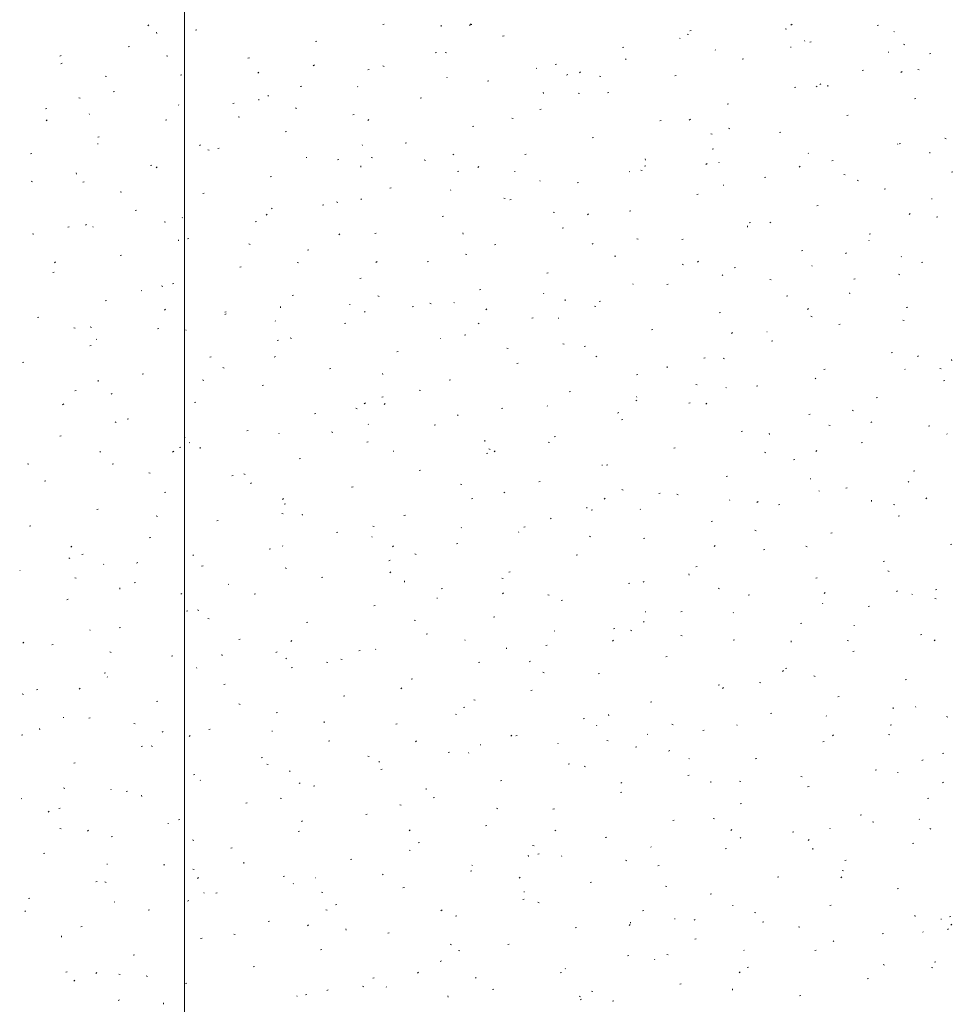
# Model space of a CAD drawing. Extents: x -743 to 300, y 62 to 1112.
# Tile 128 of 179: x -165 to -99, y 903 to 973. Entities that reach past the tile are written whole.
import ezdxf
from ezdxf.lldxf.tags import DXFTag

# ---------------------------------------------------------------- set-up
doc = ezdxf.new("R2010")
doc.units = 0
doc.layers.get('0').update_dxf_attribs({"lineweight": 13})
doc.layers.add('60- 61 allgemeine Ausstattung- 4 Terrassen', color=9, linetype='Continuous', lineweight=9, true_color=0x808080)
doc.layers.add('70 -71 Achsen- 1 Gebäudeachsen', color=7, linetype='STRICHPUNKT2-A06CPV7LL0', lineweight=18)
tags = doc.linetypes.add('STRICHPUNKT2-A06CPV7LL0', pattern=[12.7, 6.35, -3.175, 0, -3.175]).pattern_tags.tags
tags[10:11] = [DXFTag(74, 4), DXFTag(75, 0), DXFTag(340, '0'), DXFTag(46, 0.0), DXFTag(50, 0.0), DXFTag(44, 0.0), DXFTag(45, 0.0)]
tags[8:9] = [DXFTag(74, 4), DXFTag(75, 0), DXFTag(340, '0'), DXFTag(46, 0.0), DXFTag(50, 0.0), DXFTag(44, 0.0), DXFTag(45, 0.0)]
tags[6:7] = [DXFTag(74, 4), DXFTag(75, 0), DXFTag(340, '0'), DXFTag(46, 0.0), DXFTag(50, 0.0), DXFTag(44, 0.0), DXFTag(45, 0.0)]
tags[4:5] = [DXFTag(74, 4), DXFTag(75, 0), DXFTag(340, '0'), DXFTag(46, 0.0), DXFTag(50, 0.0), DXFTag(44, 0.0), DXFTag(45, 0.0)]

# ---------------------------------------------------------------- blocks, each defined once
blk = doc.blocks.new('Referenz-A06CPV7ML0')
at = {"layer": '60- 61 allgemeine Ausstattung- 4 Terrassen', "color": 0}
for p, q in [((-138.819, 972.686), (-138.723, 972.709)), ((-132.608, 972.735), (-132.516, 972.698)), ((-109.852, 972.718), (-109.924, 972.651)), ((-155.395, 972.67), (-155.467, 972.602)), ((-154.831, 972.064), (-154.84, 972.152)), ((-152.075, 972.307), (-151.979, 972.33)), ((-134.686, 972.554), (-134.696, 972.642)), ((-132.623, 972.694), (-132.695, 972.627)), ((-132.578, 972.693), (-132.534, 972.69)), ((-117.278, 972.017), (-117.187, 971.98)), ((-117.082, 972.253), (-116.986, 972.277)), ((-110.347, 972.392), (-110.253, 972.364)), ((-103.825, 972.632), (-103.73, 972.656)), ((-102.604, 972.172), (-102.637, 972.208)), ((-143.594, 971.495), (-143.498, 971.519)), ((-130.338, 971.874), (-130.242, 971.898)), ((-117.815, 971.719), (-117.77, 971.716)), ((-108.935, 971.523), (-108.968, 971.559)), ((-108.6, 971.442), (-108.505, 971.466)), ((-156.85, 971.116), (-156.755, 971.14)), ((-135.113, 970.684), (-135.017, 970.707)), ((-134.414, 970.714), (-134.32, 970.686)), ((-121.857, 971.063), (-121.761, 971.087)), ((-115.266, 970.873), (-115.299, 970.91)), ((-109.943, 971.118), (-109.927, 971.077)), ((-103.051, 970.745), (-103.007, 970.742)), ((-101.948, 971.298), (-101.857, 971.261)), ((-100.119, 970.631), (-100.024, 970.654)), ((-161.597, 970.502), (-161.678, 970.446)), ((-161.625, 969.925), (-161.53, 969.949)), ((-154.141, 970.484), (-154.05, 970.448)), ((-148.369, 970.305), (-148.273, 970.328)), ((-121.597, 970.224), (-121.63, 970.26)), ((-113.376, 970.251), (-113.28, 970.275)), ((-147.608, 969.325), (-147.68, 969.258)), ((-143.666, 969.834), (-143.746, 969.778)), ((-139.888, 969.493), (-139.792, 969.517)), ((-138.811, 969.766), (-138.72, 969.729)), ((-127.928, 969.574), (-127.961, 969.611)), ((-126.632, 969.872), (-126.536, 969.896)), ((-124.837, 969.349), (-124.909, 969.282)), ((-104.894, 969.44), (-104.799, 969.464)), ((-102.065, 969.374), (-102.137, 969.307)), ((-100.935, 969.515), (-100.841, 969.486)), ((-158.48, 969.036), (-158.386, 969.008)), ((-153.144, 969.114), (-153.049, 969.138)), ((-134.26, 968.925), (-134.293, 968.962)), ((-131.407, 968.682), (-131.311, 968.706)), ((-125.734, 969.166), (-125.815, 969.109)), ((-123.482, 969.048), (-123.39, 969.011)), ((-118.151, 969.061), (-118.055, 969.085)), ((-157.919, 967.923), (-157.824, 967.947)), ((-144.663, 968.303), (-144.567, 968.326)), ((-140.591, 968.276), (-140.624, 968.312)), ((-127.457, 967.823), (-127.467, 967.912)), ((-125.001, 967.837), (-124.907, 967.808)), ((-122.926, 967.87), (-122.83, 967.894)), ((-109.67, 968.249), (-109.574, 968.273)), ((-108.152, 968.33), (-108.061, 968.293)), ((-107.802, 968.498), (-107.883, 968.441)), ((-107.313, 968.314), (-107.323, 968.402)), ((-160.345, 967.516), (-160.253, 967.479)), ((-149.438, 967.112), (-149.343, 967.136)), ((-147.601, 967.333), (-147.611, 967.421)), ((-146.922, 967.626), (-146.955, 967.663)), ((-136.182, 967.491), (-136.086, 967.515)), ((-101.188, 967.438), (-101.093, 967.462)), ((-162.694, 966.733), (-162.599, 966.757)), ((-153.253, 966.977), (-153.286, 967.014)), ((-145.015, 966.797), (-144.924, 966.761)), ((-127.701, 966.68), (-127.605, 966.704)), ((-114.445, 967.059), (-114.349, 967.083)), ((-162.593, 965.957), (-162.665, 965.89)), ((-159.584, 966.328), (-159.617, 966.364)), ((-154.213, 965.921), (-154.118, 965.945)), ((-149.068, 966.159), (-148.974, 966.13)), ((-140.957, 966.301), (-140.861, 966.324)), ((-139.822, 965.981), (-139.894, 965.914)), ((-129.685, 966.079), (-129.594, 966.042)), ((-119.22, 965.868), (-119.124, 965.892)), ((-117.05, 966.005), (-117.122, 965.938)), ((-105.964, 966.247), (-105.868, 966.271)), ((-145.732, 965.11), (-145.637, 965.134)), ((-132.476, 965.489), (-132.38, 965.513)), ((-114.356, 965.361), (-114.265, 965.324)), ((-110.739, 965.057), (-110.643, 965.081)), ((-158.988, 964.731), (-158.893, 964.755)), ((-123.995, 964.678), (-123.899, 964.702)), ((-115.589, 964.959), (-115.495, 964.93)), ((-99.026, 964.642), (-98.935, 964.606)), ((-159.022, 964.251), (-158.977, 964.248)), ((-151.728, 964.189), (-151.809, 964.132)), ((-151.219, 963.829), (-151.127, 963.792)), ((-150.507, 963.919), (-150.412, 963.943)), ((-140.281, 964.176), (-140.264, 964.135)), ((-137.251, 964.299), (-137.155, 964.322)), ((-115.514, 963.866), (-115.418, 963.89)), ((-102.349, 964.208), (-102.382, 964.245)), ((-102.258, 964.245), (-102.162, 964.269)), ((-100.084, 963.583), (-100.093, 963.671)), ((-163.763, 963.54), (-163.668, 963.564)), ((-144.258, 963.277), (-144.213, 963.274)), ((-142.026, 963.108), (-141.931, 963.132)), ((-139.655, 963.281), (-139.561, 963.252)), ((-135.889, 963.11), (-135.798, 963.073)), ((-133.797, 963.52), (-133.877, 963.464)), ((-128.77, 963.487), (-128.674, 963.511)), ((-120.228, 963.093), (-120.237, 963.181)), ((-108.68, 963.559), (-108.713, 963.595)), ((-107.033, 963.055), (-106.937, 963.079)), ((-155.282, 962.729), (-155.187, 962.753)), ((-154.807, 962.613), (-154.879, 962.546)), ((-140.372, 962.602), (-140.382, 962.69)), ((-133.545, 962.297), (-133.449, 962.32)), ((-132.035, 962.637), (-132.107, 962.57)), ((-129.494, 962.303), (-129.45, 962.3)), ((-121.343, 962.26), (-121.375, 962.297)), ((-120.56, 962.392), (-120.468, 962.355)), ((-120.289, 962.676), (-120.193, 962.7)), ((-115.865, 962.852), (-115.945, 962.796)), ((-115.011, 962.909), (-115.044, 962.946)), ((-109.264, 962.661), (-109.336, 962.594)), ((-98.552, 962.243), (-98.456, 962.267)), ((-163.722, 961.603), (-163.628, 961.574)), ((-160.516, 962.112), (-160.526, 962.2)), ((-160.057, 961.538), (-159.962, 961.562)), ((-146.801, 961.917), (-146.706, 961.941)), ((-127.674, 961.611), (-127.707, 961.647)), ((-111.808, 961.864), (-111.712, 961.888)), ((-106.176, 962.081), (-106.082, 962.053)), ((-105.23, 961.674), (-105.139, 961.637)), ((-157.422, 960.86), (-157.331, 960.823)), ((-138.32, 961.106), (-138.225, 961.13)), ((-134.005, 960.961), (-134.038, 960.998)), ((-125.064, 961.485), (-124.968, 961.509)), ((-114.73, 961.329), (-114.686, 961.326)), ((-103.327, 961.053), (-103.231, 961.077)), ((-151.576, 960.727), (-151.481, 960.751)), ((-140.336, 960.312), (-140.369, 960.349)), ((-130.243, 960.403), (-130.149, 960.375)), ((-129.839, 960.295), (-129.743, 960.318)), ((-116.583, 960.674), (-116.487, 960.698)), ((-99.966, 960.355), (-99.922, 960.352)), ((-156.351, 959.536), (-156.256, 959.56)), ((-146.667, 959.663), (-146.7, 959.699)), ((-143.095, 959.915), (-143, 959.939)), ((-142.093, 960.142), (-142.002, 960.105)), ((-121.358, 959.483), (-121.262, 959.507)), ((-108.102, 959.862), (-108.006, 959.886)), ((-152.998, 959.013), (-153.031, 959.05)), ((-147.02, 959.269), (-147.092, 959.201)), ((-134.614, 959.104), (-134.519, 959.128)), ((-126.763, 959.423), (-126.672, 959.386)), ((-124.249, 959.293), (-124.321, 959.226)), ((-101.477, 959.317), (-101.549, 959.25)), ((-99.621, 959.051), (-99.525, 959.075)), ((-161.126, 958.346), (-161.031, 958.37)), ((-159.791, 958.543), (-159.871, 958.487)), ((-159.33, 958.364), (-159.362, 958.401)), ((-154.309, 958.725), (-154.215, 958.697)), ((-147.87, 958.725), (-147.775, 958.749)), ((-126.133, 958.293), (-126.037, 958.316)), ((-112.999, 958.362), (-113.008, 958.45)), ((-112.877, 958.672), (-112.781, 958.696)), ((-111.434, 958.705), (-111.343, 958.668)), ((-163.626, 957.891), (-163.535, 957.854)), ((-153.287, 957.381), (-153.297, 957.469)), ((-152.645, 957.534), (-152.55, 957.558)), ((-141.859, 957.875), (-141.94, 957.819)), ((-139.389, 957.913), (-139.294, 957.937)), ((-133.143, 957.871), (-133.152, 957.959)), ((-120.83, 957.526), (-120.736, 957.497)), ((-117.652, 957.481), (-117.556, 957.505)), ((-104.413, 957.429), (-104.396, 957.388)), ((-104.396, 957.86), (-104.3, 957.884)), ((-148.297, 957.173), (-148.205, 957.136)), ((-144.164, 956.723), (-144.069, 956.747)), ((-130.908, 957.102), (-130.813, 957.126)), ((-123.927, 957.207), (-124.008, 957.15)), ((-109.171, 956.67), (-109.075, 956.694)), ((-157.42, 956.344), (-157.325, 956.368)), ((-132.967, 956.454), (-132.876, 956.418)), ((-122.427, 956.291), (-122.331, 956.314)), ((-105.996, 956.538), (-106.076, 956.482)), ((-102.094, 956.244), (-102.127, 956.281)), ((-162.005, 955.9), (-162.077, 955.833)), ((-148.939, 955.532), (-148.844, 955.556)), ((-144.897, 955.848), (-144.803, 955.819)), ((-139.234, 955.924), (-139.306, 955.857)), ((-135.683, 955.911), (-135.588, 955.935)), ((-117.638, 955.736), (-117.546, 955.699)), ((-116.462, 955.948), (-116.534, 955.881)), ((-113.946, 955.479), (-113.85, 955.503)), ((-108.425, 955.595), (-108.458, 955.632)), ((-100.69, 955.858), (-100.594, 955.882)), ((-162.195, 955.153), (-162.1, 955.177)), ((-140.458, 954.721), (-140.363, 954.745)), ((-127.202, 955.1), (-127.107, 955.124)), ((-114.757, 954.946), (-114.79, 954.982)), ((-111.418, 954.648), (-111.324, 954.619)), ((-105.465, 954.668), (-105.369, 954.692)), ((-102.308, 955.018), (-102.217, 954.981)), ((-154.5, 954.204), (-154.409, 954.167)), ((-153.714, 954.342), (-153.619, 954.366)), ((-131.977, 953.909), (-131.882, 953.933)), ((-121.088, 954.296), (-121.121, 954.333)), ((-118.721, 954.289), (-118.625, 954.312)), ((-155.937, 953.862), (-155.893, 953.859)), ((-145.233, 953.53), (-145.138, 953.554)), ((-139.171, 953.486), (-139.08, 953.449)), ((-127.419, 953.647), (-127.452, 953.684)), ((-125.914, 953.141), (-125.923, 953.229)), ((-110.24, 953.477), (-110.144, 953.501)), ((-105.77, 953.631), (-105.779, 953.719)), ((-158.489, 953.151), (-158.394, 953.175)), ((-154.218, 952.556), (-154.29, 952.489)), ((-146.058, 952.65), (-146.067, 952.738)), ((-141.173, 952.888), (-141.129, 952.885)), ((-136.752, 952.719), (-136.657, 952.743)), ((-135.485, 952.97), (-135.39, 952.941)), ((-133.75, 952.998), (-133.783, 953.034)), ((-131.447, 952.58), (-131.519, 952.513)), ((-123.841, 952.767), (-123.75, 952.731)), ((-123.496, 953.098), (-123.401, 953.122)), ((-108.676, 952.604), (-108.748, 952.537)), ((-101.759, 952.666), (-101.663, 952.69)), ((-163.264, 951.961), (-163.169, 951.984)), ((-150.008, 952.34), (-149.913, 952.364)), ((-149.922, 952.23), (-150.002, 952.173)), ((-140.081, 952.348), (-140.114, 952.385)), ((-128.271, 951.907), (-128.176, 951.931)), ((-126.41, 951.914), (-126.365, 951.911)), ((-115.015, 952.287), (-114.919, 952.31)), ((-108.512, 952.049), (-108.42, 952.012)), ((-160.704, 951.235), (-160.613, 951.198)), ((-159.551, 951.292), (-159.457, 951.263)), ((-154.783, 951.149), (-154.688, 951.173)), ((-146.412, 951.699), (-146.445, 951.735)), ((-141.527, 951.528), (-141.432, 951.552)), ((-131.99, 951.561), (-132.07, 951.505)), ((-119.79, 951.096), (-119.695, 951.12)), ((-106.534, 951.475), (-106.438, 951.499)), ((-102.006, 951.77), (-101.911, 951.742)), ((-159.075, 950.4), (-159.108, 950.437)), ((-152.744, 951.05), (-152.777, 951.086)), ((-145.375, 950.517), (-145.283, 950.48)), ((-134.75, 950.487), (-134.733, 950.446)), ((-133.046, 950.717), (-132.951, 950.741)), ((-114.058, 950.893), (-114.139, 950.836)), ((-111.646, 950.94), (-111.602, 950.937)), ((-159.558, 949.959), (-159.463, 949.982)), ((-146.302, 950.338), (-146.207, 950.362)), ((-130.045, 949.799), (-129.954, 949.762)), ((-126.072, 950.092), (-125.978, 950.064)), ((-124.565, 949.905), (-124.47, 949.929)), ((-111.309, 950.285), (-111.213, 950.308)), ((-151.077, 949.147), (-150.982, 949.171)), ((-146.432, 949.212), (-146.504, 949.145)), ((-137.821, 949.526), (-137.726, 949.55)), ((-123.661, 949.236), (-123.733, 949.169)), ((-116.084, 949.094), (-115.989, 949.118)), ((-114.715, 949.08), (-114.624, 949.043)), ((-102.828, 949.473), (-102.732, 949.497)), ((-100.889, 949.26), (-100.961, 949.193)), ((-164.334, 948.768), (-164.238, 948.792)), ((-150.139, 948.414), (-150.044, 948.386)), ((-142.596, 948.336), (-142.501, 948.36)), ((-129.34, 948.715), (-129.245, 948.739)), ((-118.685, 948.41), (-118.694, 948.498)), ((-101.839, 948.281), (-101.872, 948.317)), ((-99.386, 948.362), (-99.295, 948.325)), ((-98.541, 948.9), (-98.55, 948.988)), ((-155.852, 947.957), (-155.757, 947.98)), ((-138.829, 947.919), (-138.838, 948.007)), ((-120.859, 947.903), (-120.764, 947.927)), ((-108.171, 947.631), (-108.204, 947.668)), ((-107.603, 948.283), (-107.507, 948.306)), ((-158.973, 947.429), (-158.982, 947.517)), ((-151.578, 947.548), (-151.487, 947.511)), ((-147.371, 947.145), (-147.276, 947.169)), ((-134.115, 947.524), (-134.02, 947.548)), ((-116.66, 947.215), (-116.565, 947.186)), ((-114.502, 946.982), (-114.535, 947.018)), ((-112.378, 947.092), (-112.283, 947.116)), ((-99.122, 947.471), (-99.026, 947.495)), ((-160.628, 946.766), (-160.532, 946.79)), ((-157.984, 946.584), (-158.065, 946.528)), ((-138.89, 946.334), (-138.795, 946.358)), ((-136.249, 946.83), (-136.158, 946.793)), ((-125.634, 946.713), (-125.539, 946.737)), ((-120.833, 946.333), (-120.866, 946.369)), ((-103.897, 946.281), (-103.801, 946.304)), ((-161.417, 945.843), (-161.489, 945.776)), ((-152.146, 945.955), (-152.051, 945.978)), ((-140.726, 945.537), (-140.632, 945.508)), ((-140.052, 945.916), (-140.133, 945.859)), ((-138.645, 945.868), (-138.717, 945.8)), ((-130.409, 945.522), (-130.314, 945.546)), ((-127.164, 945.683), (-127.197, 945.72)), ((-120.919, 946.112), (-120.828, 946.075)), ((-117.153, 945.901), (-117.058, 945.925)), ((-115.874, 945.892), (-115.946, 945.825)), ((-143.665, 945.143), (-143.57, 945.167)), ((-133.495, 945.034), (-133.528, 945.07)), ((-122.121, 945.248), (-122.201, 945.191)), ((-108.672, 945.09), (-108.577, 945.114)), ((-105.59, 945.393), (-105.498, 945.356)), ((-157.782, 944.579), (-157.691, 944.543)), ((-156.922, 944.764), (-156.826, 944.788)), ((-139.826, 944.384), (-139.859, 944.421)), ((-135.184, 944.332), (-135.089, 944.356)), ((-121.928, 944.711), (-121.833, 944.735)), ((-107.247, 944.337), (-107.153, 944.308)), ((-104.189, 944.579), (-104.269, 944.523)), ((-100.191, 944.279), (-100.095, 944.302)), ((-161.697, 943.574), (-161.601, 943.597)), ((-152.853, 943.472), (-152.808, 943.469)), ((-148.44, 943.953), (-148.345, 943.976)), ((-146.158, 943.735), (-146.191, 943.772)), ((-142.453, 943.861), (-142.361, 943.824)), ((-126.703, 943.52), (-126.608, 943.544)), ((-113.447, 943.899), (-113.352, 943.923)), ((-111.456, 943.679), (-111.465, 943.767)), ((-98.882, 943.74), (-98.865, 943.699)), ((-153.216, 942.762), (-153.12, 942.786)), ((-152.489, 943.086), (-152.522, 943.122)), ((-151.744, 942.698), (-151.753, 942.786)), ((-139.959, 943.141), (-139.864, 943.165)), ((-131.6, 943.188), (-131.609, 943.277)), ((-127.123, 943.143), (-127.032, 943.106)), ((-104.966, 943.088), (-104.871, 943.112)), ((-158.82, 942.436), (-158.853, 942.473)), ((-153.63, 942.499), (-153.702, 942.432)), ((-138.089, 942.498), (-138.045, 942.495)), ((-131.478, 942.33), (-131.383, 942.354)), ((-131.314, 942.659), (-131.22, 942.63)), ((-130.859, 942.523), (-130.931, 942.456)), ((-118.222, 942.709), (-118.127, 942.733)), ((-111.793, 942.424), (-111.702, 942.388)), ((-108.088, 942.548), (-108.16, 942.48)), ((-163.986, 941.611), (-163.895, 941.574)), ((-157.991, 941.572), (-157.895, 941.595)), ((-144.734, 941.951), (-144.639, 941.974)), ((-123.325, 941.524), (-123.281, 941.521)), ((-122.997, 941.518), (-122.902, 941.542)), ((-109.741, 941.897), (-109.646, 941.921)), ((-155.38, 940.981), (-155.286, 940.952)), ((-149.51, 940.76), (-149.414, 940.784)), ((-148.656, 940.892), (-148.565, 940.855)), ((-136.253, 941.139), (-136.158, 941.163)), ((-114.516, 940.707), (-114.421, 940.731)), ((-101.26, 941.086), (-101.165, 941.11)), ((-162.766, 940.381), (-162.67, 940.405)), ((-148.115, 940.27), (-148.195, 940.214)), ((-141.029, 939.949), (-140.933, 939.972)), ((-133.327, 940.174), (-133.235, 940.137)), ((-127.772, 940.328), (-127.677, 940.352)), ((-108.561, 940.55), (-108.517, 940.547)), ((-101.585, 940.317), (-101.618, 940.353)), ((-154.285, 939.57), (-154.189, 939.593)), ((-130.183, 939.602), (-130.264, 939.546)), ((-121.901, 939.781), (-121.807, 939.753)), ((-119.291, 939.516), (-119.196, 939.54)), ((-117.997, 939.456), (-117.906, 939.419)), ((-107.916, 939.667), (-107.949, 939.704)), ((-106.035, 939.896), (-105.94, 939.919)), ((-145.844, 939.155), (-145.916, 939.088)), ((-145.804, 938.758), (-145.708, 938.782)), ((-132.547, 939.137), (-132.452, 939.161)), ((-123.072, 939.179), (-123.144, 939.112)), ((-114.247, 939.018), (-114.28, 939.055)), ((-112.251, 938.934), (-112.332, 938.877)), ((-110.81, 938.705), (-110.715, 938.729)), ((-104.227, 938.948), (-104.236, 939.036)), ((-102.668, 938.737), (-102.576, 938.701)), ((-100.301, 939.203), (-100.373, 939.136)), ((-159.06, 938.379), (-158.964, 938.403)), ((-154.86, 937.924), (-154.769, 937.887)), ((-145.968, 938.103), (-145.874, 938.075)), ((-144.515, 937.967), (-144.524, 938.055)), ((-137.323, 937.947), (-137.227, 937.971)), ((-124.371, 938.458), (-124.38, 938.546)), ((-124.066, 938.326), (-123.971, 938.35)), ((-120.578, 938.369), (-120.611, 938.405)), ((-102.329, 937.894), (-102.234, 937.917)), ((-163.835, 937.188), (-163.739, 937.212)), ((-150.579, 937.568), (-150.483, 937.591)), ((-139.53, 937.205), (-139.439, 937.168)), ((-126.909, 937.719), (-126.942, 937.756)), ((-115.585, 937.514), (-115.49, 937.538)), ((-142.098, 936.756), (-142.002, 936.78)), ((-133.241, 937.07), (-133.273, 937.107)), ((-129.219, 936.799), (-129.203, 936.758)), ((-128.841, 937.135), (-128.746, 937.159)), ((-124.201, 936.487), (-124.11, 936.45)), ((-112.489, 936.904), (-112.395, 936.875)), ((-107.104, 936.703), (-107.009, 936.727)), ((-160.829, 935.787), (-160.901, 935.719)), ((-155.354, 936.377), (-155.258, 936.401)), ((-145.903, 935.771), (-145.936, 935.808)), ((-139.572, 936.421), (-139.605, 936.457)), ((-138.057, 935.811), (-138.129, 935.744)), ((-133.617, 935.945), (-133.521, 935.969)), ((-120.36, 936.324), (-120.265, 936.348)), ((-115.286, 935.835), (-115.358, 935.768)), ((-98.623, 935.892), (-98.528, 935.915)), ((-160.129, 935.186), (-160.033, 935.21)), ((-152.234, 935.122), (-152.267, 935.159)), ((-146.873, 935.566), (-146.777, 935.589)), ((-136.555, 935.226), (-136.461, 935.197)), ((-125.135, 935.133), (-125.04, 935.157)), ((-111.879, 935.512), (-111.784, 935.536)), ((-108.871, 935.769), (-108.78, 935.732)), ((-161.064, 934.955), (-160.972, 934.918)), ((-158.565, 934.473), (-158.598, 934.509)), ((-156.177, 934.625), (-156.258, 934.568)), ((-151.648, 934.375), (-151.552, 934.399)), ((-138.392, 934.754), (-138.296, 934.778)), ((-103.398, 934.701), (-103.303, 934.725)), ((-164.532, 934.056), (-164.488, 934.053)), ((-145.734, 934.236), (-145.643, 934.2)), ((-138.246, 933.957), (-138.326, 933.9)), ((-129.911, 933.943), (-129.815, 933.967)), ((-117.142, 933.727), (-117.151, 933.815)), ((-116.654, 934.322), (-116.559, 934.346)), ((-103.076, 934.026), (-102.982, 933.997)), ((-160.622, 933.548), (-160.528, 933.519)), ((-156.423, 933.184), (-156.327, 933.208)), ((-149.768, 933.082), (-149.724, 933.079)), ((-143.167, 933.564), (-143.071, 933.587)), ((-137.286, 933.236), (-137.295, 933.325)), ((-130.405, 933.518), (-130.313, 933.481)), ((-121.429, 933.131), (-121.334, 933.155)), ((-120.314, 933.288), (-120.394, 933.232)), ((-108.173, 933.51), (-108.078, 933.534)), ((-157.43, 932.746), (-157.439, 932.834)), ((-153.042, 932.442), (-153.114, 932.375)), ((-147.942, 932.373), (-147.846, 932.397)), ((-134.686, 932.752), (-134.59, 932.776)), ((-130.271, 932.467), (-130.343, 932.399)), ((-127.143, 932.348), (-127.049, 932.319)), ((-115.075, 932.8), (-114.984, 932.763)), ((-112.948, 932.32), (-112.853, 932.344)), ((-107.499, 932.491), (-107.571, 932.424)), ((-102.382, 932.62), (-102.463, 932.564)), ((-101.33, 932.353), (-101.363, 932.39)), ((-99.692, 932.699), (-99.597, 932.723)), ((-161.198, 931.994), (-161.102, 932.018)), ((-135.005, 932.108), (-134.96, 932.105)), ((-126.205, 931.941), (-126.109, 931.965)), ((-107.661, 931.704), (-107.694, 931.74)), ((-99.745, 932.082), (-99.654, 932.045)), ((-152.717, 931.182), (-152.621, 931.206)), ((-151.938, 931.268), (-151.847, 931.231)), ((-139.461, 931.562), (-139.365, 931.585)), ((-120.241, 931.134), (-120.196, 931.131)), ((-117.723, 931.129), (-117.628, 931.153)), ((-113.992, 931.054), (-114.025, 931.091)), ((-104.467, 931.508), (-104.372, 931.532)), ((-151.209, 930.67), (-151.115, 930.641)), ((-144.236, 930.371), (-144.14, 930.395)), ((-136.608, 930.549), (-136.517, 930.513)), ((-130.98, 930.75), (-130.884, 930.774)), ((-120.323, 930.405), (-120.356, 930.442)), ((-109.242, 930.318), (-109.147, 930.342)), ((-159.557, 929.857), (-159.54, 929.816)), ((-157.492, 929.992), (-157.396, 930.016)), ((-135.755, 929.56), (-135.659, 929.583)), ((-126.655, 929.756), (-126.688, 929.792)), ((-122.499, 929.939), (-122.403, 929.963)), ((-121.279, 929.831), (-121.188, 929.794)), ((-105.477, 930.16), (-105.433, 930.157)), ((-100.761, 929.506), (-100.666, 929.53)), ((-164.24, 928.98), (-164.32, 928.923)), ((-162.267, 928.801), (-162.171, 928.825)), ((-149.011, 929.18), (-148.915, 929.204)), ((-145.256, 929.098), (-145.328, 929.031)), ((-132.986, 929.106), (-133.019, 929.143)), ((-122.484, 929.122), (-122.556, 929.055)), ((-117.73, 929.47), (-117.636, 929.441)), ((-114.017, 929.127), (-113.922, 929.151)), ((-109.913, 928.996), (-109.922, 929.084)), ((-105.949, 929.113), (-105.858, 929.076)), ((-99.713, 929.147), (-99.785, 929.079)), ((-158.142, 928.299), (-158.05, 928.262)), ((-146.308, 928.311), (-146.389, 928.255)), ((-140.53, 928.369), (-140.434, 928.393)), ((-139.317, 928.457), (-139.35, 928.494)), ((-130.057, 928.506), (-130.066, 928.594)), ((-127.274, 928.748), (-127.178, 928.772)), ((-105.536, 928.316), (-105.441, 928.34)), ((-153.786, 927.99), (-153.69, 928.014)), ((-150.201, 928.015), (-150.21, 928.103)), ((-145.648, 927.808), (-145.681, 927.844)), ((-142.812, 927.581), (-142.721, 927.544)), ((-141.797, 927.792), (-141.703, 927.763)), ((-132.049, 927.558), (-131.953, 927.581)), ((-128.376, 927.643), (-128.457, 927.586)), ((-118.793, 927.937), (-118.697, 927.961)), ((-158.561, 926.799), (-158.465, 926.823)), ((-151.979, 927.158), (-152.012, 927.195)), ((-145.305, 927.178), (-145.209, 927.202)), ((-127.483, 926.862), (-127.391, 926.825)), ((-123.568, 926.746), (-123.472, 926.77)), ((-110.445, 926.975), (-110.525, 926.918)), ((-110.311, 927.125), (-110.216, 927.149)), ((-158.31, 926.509), (-158.343, 926.545)), ((-136.824, 926.367), (-136.728, 926.391)), ((-112.153, 926.144), (-112.062, 926.107)), ((-108.318, 926.593), (-108.224, 926.564)), ((-101.83, 926.314), (-101.735, 926.338)), ((-164.345, 925.33), (-164.254, 925.293)), ((-163.336, 925.609), (-163.241, 925.633)), ((-160.241, 925.73), (-160.313, 925.663)), ((-150.08, 925.988), (-149.984, 926.012)), ((-137.469, 925.754), (-137.541, 925.687)), ((-128.343, 925.556), (-128.247, 925.579)), ((-115.087, 925.935), (-114.991, 925.959)), ((-114.698, 925.778), (-114.77, 925.711)), ((-154.855, 924.797), (-154.759, 924.821)), ((-141.599, 925.176), (-141.503, 925.2)), ((-132.384, 924.915), (-132.29, 924.886)), ((-119.862, 924.744), (-119.766, 924.768)), ((-106.605, 925.123), (-106.51, 925.147)), ((-149.016, 924.612), (-148.925, 924.575)), ((-146.374, 923.986), (-146.278, 924.01)), ((-133.118, 924.365), (-133.022, 924.389)), ((-111.381, 923.933), (-111.285, 923.957)), ((-102.684, 924.265), (-102.693, 924.353)), ((-101.075, 924.389), (-101.108, 924.426)), ((-161.448, 923.667), (-161.403, 923.664)), ((-159.63, 923.607), (-159.535, 923.631)), ((-156.451, 923.237), (-156.357, 923.208)), ((-142.972, 923.284), (-142.981, 923.372)), ((-133.686, 923.894), (-133.595, 923.857)), ((-124.637, 923.554), (-124.541, 923.577)), ((-122.828, 923.775), (-122.837, 923.863)), ((-107.406, 923.74), (-107.439, 923.776)), ((-98.905, 923.715), (-98.811, 923.686)), ((-163.116, 922.794), (-163.125, 922.882)), ((-154.371, 922.666), (-154.451, 922.609)), ((-151.149, 922.795), (-151.053, 922.819)), ((-146.684, 922.693), (-146.64, 922.69)), ((-137.893, 923.174), (-137.797, 923.198)), ((-123.689, 923.11), (-123.672, 923.069)), ((-118.357, 923.175), (-118.265, 923.138)), ((-116.156, 922.742), (-116.06, 922.766)), ((-113.738, 923.091), (-113.77, 923.127)), ((-102.899, 923.121), (-102.804, 923.145)), ((-164.405, 922.416), (-164.31, 922.44)), ((-152.454, 922.386), (-152.526, 922.318)), ((-142.668, 921.984), (-142.572, 922.008)), ((-136.439, 921.997), (-136.52, 921.941)), ((-129.683, 922.41), (-129.755, 922.343)), ((-129.412, 922.363), (-129.316, 922.387)), ((-122.972, 922.037), (-122.878, 922.008)), ((-120.069, 922.441), (-120.102, 922.478)), ((-107.675, 921.931), (-107.579, 921.955)), ((-106.911, 922.434), (-106.983, 922.367)), ((-103.027, 922.457), (-102.936, 922.42)), ((-155.924, 921.605), (-155.829, 921.629)), ((-155.22, 921.643), (-155.128, 921.606)), ((-134.187, 921.172), (-134.091, 921.196)), ((-132.731, 921.143), (-132.764, 921.179)), ((-131.92, 921.719), (-131.876, 921.716)), ((-126.4, 921.792), (-126.433, 921.828)), ((-120.931, 921.552), (-120.835, 921.575)), ((-118.507, 921.329), (-118.588, 921.273)), ((-99.193, 921.119), (-99.098, 921.143)), ((-147.443, 920.793), (-147.347, 920.817)), ((-139.89, 920.925), (-139.799, 920.888)), ((-139.062, 920.493), (-139.095, 920.53)), ((-117.156, 920.745), (-117.112, 920.742)), ((-112.45, 920.74), (-112.354, 920.764)), ((-100.575, 920.661), (-100.656, 920.604)), ((-160.699, 920.414), (-160.604, 920.438)), ((-147.038, 920.359), (-146.944, 920.33)), ((-145.393, 919.844), (-145.426, 919.88)), ((-138.962, 919.982), (-138.866, 920.006)), ((-125.706, 920.361), (-125.61, 920.385)), ((-124.56, 920.206), (-124.469, 920.17)), ((-103.969, 919.929), (-103.873, 919.953)), ((-102.393, 919.771), (-102.348, 919.768)), ((-152.218, 919.603), (-152.123, 919.627)), ((-151.725, 919.194), (-151.757, 919.231)), ((-130.481, 919.17), (-130.385, 919.194)), ((-121.896, 919.066), (-121.968, 918.998)), ((-117.225, 919.55), (-117.129, 919.573)), ((-115.599, 919.044), (-115.608, 919.132)), ((-113.559, 919.159), (-113.465, 919.13)), ((-109.231, 919.488), (-109.14, 919.451)), ((-99.125, 919.09), (-99.197, 919.023)), ((-161.423, 918.674), (-161.332, 918.637)), ((-158.056, 918.545), (-158.089, 918.582)), ((-156.993, 918.412), (-156.898, 918.436)), ((-144.668, 919.041), (-144.739, 918.974)), ((-143.737, 918.791), (-143.641, 918.815)), ((-135.743, 918.554), (-135.752, 918.642)), ((-122, 918.359), (-121.904, 918.383)), ((-108.744, 918.738), (-108.648, 918.762)), ((-164.387, 917.896), (-164.42, 917.932)), ((-155.887, 918.063), (-155.896, 918.151)), ((-146.094, 917.956), (-146.003, 917.919)), ((-135.256, 917.98), (-135.16, 918.004)), ((-100.263, 917.927), (-100.167, 917.951)), ((-162.433, 917.02), (-162.514, 916.964)), ((-161.768, 917.222), (-161.673, 917.245)), ((-148.512, 917.601), (-148.417, 917.625)), ((-137.626, 917.481), (-137.532, 917.452)), ((-130.764, 917.238), (-130.673, 917.201)), ((-126.775, 917.168), (-126.679, 917.192)), ((-113.519, 917.548), (-113.423, 917.571)), ((-153.287, 916.41), (-153.192, 916.434)), ((-144.501, 916.352), (-144.582, 916.296)), ((-140.031, 916.789), (-139.935, 916.813)), ((-118.294, 916.357), (-118.198, 916.381)), ((-115.435, 916.519), (-115.343, 916.483)), ((-105.038, 916.736), (-104.942, 916.76)), ((-104.147, 916.282), (-104.053, 916.253)), ((-100.82, 916.426), (-100.853, 916.462)), ((-161.692, 915.803), (-161.598, 915.774)), ((-159.652, 915.673), (-159.724, 915.606)), ((-154.026, 916.168), (-154.01, 916.127)), ((-144.806, 915.599), (-144.711, 915.623)), ((-136.881, 915.697), (-136.953, 915.63)), ((-131.55, 915.978), (-131.454, 916.002)), ((-126.57, 915.684), (-126.65, 915.627)), ((-114.11, 915.721), (-114.182, 915.654)), ((-109.813, 915.546), (-109.717, 915.569)), ((-107.152, 915.776), (-107.185, 915.813)), ((-100.105, 915.801), (-100.014, 915.764)), ((-158.062, 915.22), (-157.967, 915.243)), ((-152.298, 914.987), (-152.206, 914.95)), ((-123.069, 915.166), (-122.973, 915.19)), ((-113.483, 915.127), (-113.516, 915.163)), ((-108.638, 915.015), (-108.719, 914.959)), ((-149.581, 914.408), (-149.486, 914.432)), ((-136.968, 914.269), (-136.877, 914.232)), ((-136.325, 914.787), (-136.229, 914.811)), ((-128.214, 914.604), (-128.119, 914.575)), ((-119.814, 914.477), (-119.847, 914.514)), ((-114.588, 914.355), (-114.492, 914.379)), ((-108.369, 914.313), (-108.379, 914.401)), ((-101.332, 914.734), (-101.236, 914.758)), ((-162.837, 914.029), (-162.742, 914.053)), ((-141.1, 913.597), (-141.005, 913.621)), ((-128.513, 913.823), (-128.523, 913.911)), ((-127.844, 913.976), (-127.748, 914)), ((-126.145, 913.828), (-126.178, 913.865)), ((-121.638, 913.551), (-121.547, 913.514)), ((-106.107, 913.544), (-106.011, 913.567)), ((-158.363, 913.277), (-158.319, 913.274)), ((-154.356, 913.218), (-154.261, 913.241)), ((-152.28, 912.925), (-152.186, 912.897)), ((-148.658, 913.332), (-148.667, 913.42)), ((-132.619, 912.785), (-132.523, 912.809)), ((-132.476, 913.179), (-132.509, 913.215)), ((-119.363, 913.164), (-119.267, 913.188)), ((-106.309, 912.832), (-106.218, 912.795)), ((-151.866, 912.329), (-151.938, 912.262)), ((-145.875, 912.406), (-145.78, 912.43)), ((-143.599, 912.303), (-143.555, 912.3)), ((-138.807, 912.529), (-138.84, 912.566)), ((-129.095, 912.353), (-129.166, 912.286)), ((-110.882, 912.353), (-110.786, 912.377)), ((-106.323, 912.377), (-106.395, 912.31)), ((-159.131, 912.027), (-159.036, 912.051)), ((-158.501, 912.018), (-158.41, 911.982)), ((-145.139, 911.88), (-145.172, 911.917)), ((-137.394, 911.595), (-137.299, 911.619)), ((-124.138, 911.974), (-124.042, 911.998)), ((-118.801, 911.726), (-118.707, 911.697)), ((-102.401, 911.542), (-102.305, 911.565)), ((-163.906, 910.837), (-163.811, 910.86)), ((-152.564, 910.707), (-152.645, 910.65)), ((-151.47, 911.231), (-151.503, 911.267)), ((-150.65, 911.216), (-150.555, 911.239)), ((-143.172, 911.3), (-143.08, 911.263)), ((-128.913, 910.783), (-128.817, 910.807)), ((-128.836, 911.329), (-128.791, 911.326)), ((-115.657, 911.162), (-115.561, 911.186)), ((-157.801, 910.581), (-157.834, 910.618)), ((-155.425, 910.025), (-155.33, 910.049)), ((-142.868, 910.048), (-142.773, 910.019)), ((-142.169, 910.404), (-142.074, 910.428)), ((-134.632, 910.038), (-134.713, 909.982)), ((-127.842, 910.582), (-127.751, 910.545)), ((-120.432, 909.972), (-120.336, 909.996)), ((-114.072, 910.355), (-114.028, 910.352)), ((-107.176, 910.351), (-107.08, 910.375)), ((-164.132, 909.932), (-164.165, 909.969)), ((-133.688, 909.593), (-133.593, 909.617)), ((-118.158, 909.421), (-118.142, 909.38)), ((-116.7, 909.37), (-116.781, 909.314)), ((-112.513, 909.864), (-112.421, 909.827)), ((-101.14, 909.582), (-101.15, 909.67)), ((-99.308, 909.381), (-99.264, 909.378)), ((-98.695, 909.54), (-98.599, 909.563)), ((-160.2, 908.835), (-160.105, 908.858)), ((-146.944, 909.214), (-146.849, 909.237)), ((-144.079, 908.985), (-144.151, 908.917)), ((-141.428, 908.601), (-141.438, 908.69)), ((-125.207, 908.781), (-125.111, 908.805)), ((-121.308, 909.009), (-121.38, 908.942)), ((-121.284, 909.092), (-121.294, 909.18)), ((-111.951, 909.161), (-111.855, 909.184)), ((-109.389, 908.848), (-109.294, 908.819)), ((-98.769, 908.702), (-98.849, 908.645)), ((-98.537, 909.033), (-98.609, 908.966)), ((-161.573, 908.111), (-161.582, 908.199)), ((-151.719, 908.023), (-151.624, 908.047)), ((-149.375, 908.331), (-149.284, 908.295)), ((-138.463, 908.402), (-138.368, 908.426)), ((-116.726, 907.97), (-116.63, 907.994)), ((-103.47, 908.349), (-103.374, 908.373)), ((-100.566, 908.462), (-100.599, 908.498)), ((-143.238, 907.212), (-143.143, 907.236)), ((-134.046, 907.613), (-133.955, 907.576)), ((-129.982, 907.591), (-129.887, 907.615)), ((-106.897, 907.812), (-106.93, 907.849)), ((-156.494, 906.833), (-156.399, 906.856)), ((-133.455, 907.17), (-133.361, 907.141)), ((-121.501, 906.779), (-121.405, 906.803)), ((-119.559, 906.514), (-119.592, 906.55)), ((-118.716, 906.895), (-118.625, 906.858)), ((-113.228, 907.163), (-113.261, 907.2)), ((-108.245, 907.159), (-108.149, 907.182)), ((-148.013, 906.021), (-147.918, 906.045)), ((-134.757, 906.4), (-134.662, 906.424)), ((-125.89, 905.864), (-125.923, 905.901)), ((-113.02, 905.968), (-112.924, 905.992)), ((-103.387, 906.176), (-103.295, 906.14)), ((-99.976, 905.97), (-99.882, 905.942)), ((-99.764, 906.347), (-99.668, 906.371)), ((-161.269, 905.642), (-161.174, 905.666)), ((-159.064, 905.616), (-159.136, 905.549)), ((-157.522, 905.492), (-157.427, 905.463)), ((-155.579, 905.363), (-155.488, 905.326)), ((-139.532, 905.21), (-139.437, 905.234)), ((-136.293, 905.64), (-136.365, 905.573)), ((-132.222, 905.215), (-132.254, 905.252)), ((-126.276, 905.589), (-126.181, 905.613)), ((-113.521, 905.665), (-113.593, 905.597)), ((-104.539, 905.157), (-104.443, 905.18)), ((-160.626, 905.061), (-160.707, 905.005)), ((-152.788, 904.831), (-152.693, 904.854)), ((-140.25, 904.644), (-140.158, 904.607)), ((-138.553, 904.566), (-138.586, 904.602)), ((-131.051, 904.398), (-130.956, 904.422)), ((-117.795, 904.777), (-117.699, 904.801)), ((-114.055, 904.361), (-114.065, 904.449)), ((-144.884, 903.916), (-144.917, 903.953)), ((-144.307, 904.019), (-144.212, 904.043)), ((-142.695, 904.393), (-142.775, 904.336)), ((-134.199, 903.871), (-134.209, 903.959)), ((-124.92, 903.926), (-124.829, 903.889)), ((-124.763, 903.725), (-124.844, 903.668)), ((-124.043, 904.292), (-123.949, 904.264)), ((-109.314, 903.966), (-109.218, 903.99)), ((-157.563, 903.64), (-157.468, 903.664)), ((-154.343, 903.38), (-154.353, 903.468)), ((-122.57, 903.587), (-122.475, 903.611))]:
    blk.add_line(p, q, dxfattribs=at)
at = {"layer": '70 -71 Achsen- 1 Gebäudeachsen', "color": 0, "linetype": 'STRICHPUNKT2-A06CPV7LL0', "ltscale": 0.18}
blk.add_line((-152.852, 1084.852), (-152.852, 85.412), dxfattribs=at)

msp = doc.modelspace()

# ---------------------------------------------------------------- block references
at = {"color": 8, "lineweight": 13, "ltscale": 0.13, "true_color": 0x808080}
msp.add_blockref('Referenz-A06CPV7ML0', (0, 0), dxfattribs=at)

doc.saveas('drawing.dxf')
